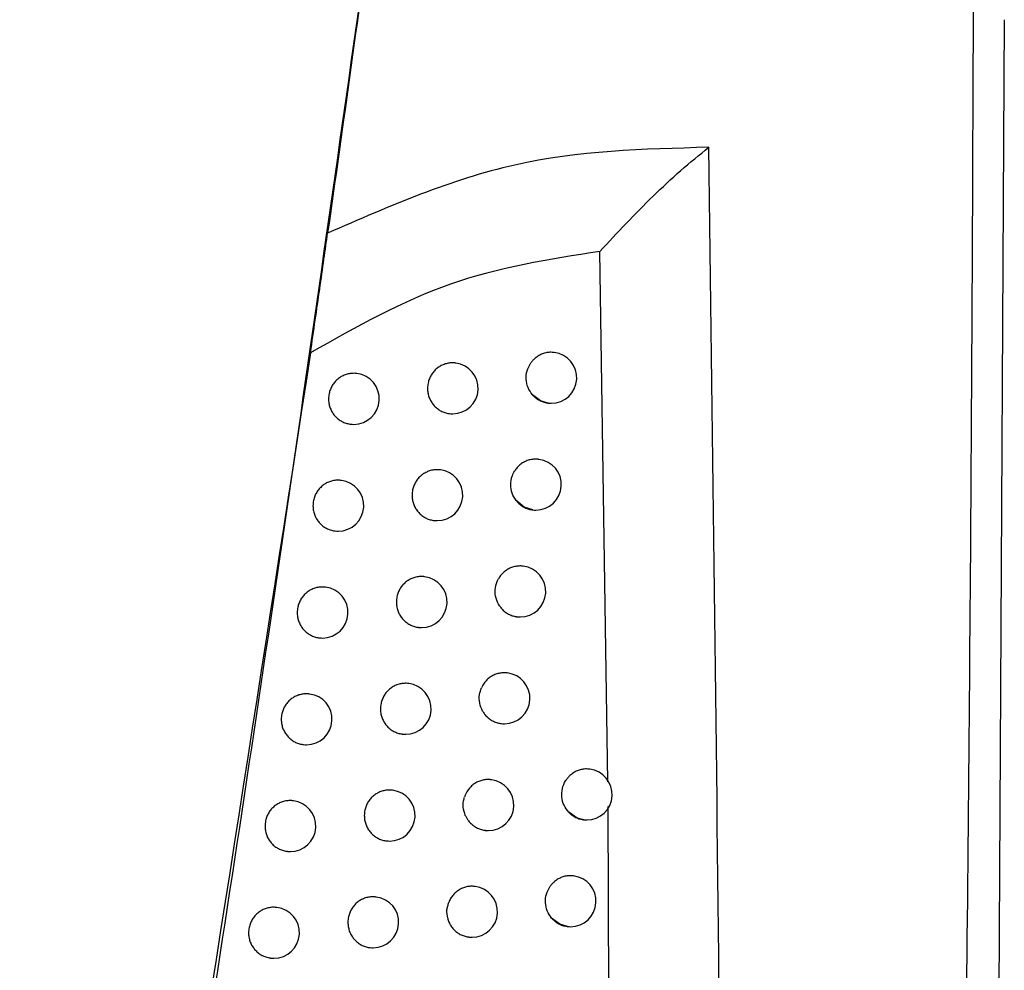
# Model space of a CAD drawing. Header units: millimetres. Extents: x -0.66 to 0.91, y -0.4 to 0.64.
# Tile 41 of 171: x -0.1157 to -0.0964, y 0.0813 to 0.1. Entities that reach past the tile are written whole.
import ezdxf

# ---------------------------------------------------------------- set-up
doc = ezdxf.new("R2010")
doc.units = ezdxf.units.MM
doc.layers.add('FORMAT', color=7, linetype='Continuous')

msp = doc.modelspace()

# ---------------------------------------------------------------- linework, layer by layer
at = {"layer": 'FORMAT', "color": 7, "linetype": 'Continuous', "lineweight": 25}
for p, q in [((-0.096371, 0.099971), (-0.096646, 0.051387)), ((-0.104155, 0.085008), (-0.104312, 0.095422)), ((-0.105207, 0.093437), (-0.105216, 0.093438)), ((-0.107141, 0.093229), (-0.107149, 0.09323)), ((-0.109083, 0.093023), (-0.109091, 0.093024)), ((-0.105332, 0.092445), (-0.105326, 0.092444)), ((-0.107266, 0.092237), (-0.10726, 0.092237)), ((-0.109208, 0.092031), (-0.109202, 0.09203)), ((-0.105509, 0.091339), (-0.105517, 0.09134)), ((-0.107444, 0.091131), (-0.107453, 0.091132)), ((-0.109387, 0.090925), (-0.109396, 0.090926)), ((-0.105633, 0.090346), (-0.105628, 0.090346)), ((-0.107569, 0.090139), (-0.107563, 0.090138)), ((-0.109513, 0.089933), (-0.109506, 0.089932)), ((-0.105815, 0.089241), (-0.105824, 0.089242)), ((-0.107752, 0.089034), (-0.10776, 0.089035)), ((-0.109696, 0.088828), (-0.109705, 0.088829)), ((-0.10594, 0.088249), (-0.105934, 0.088248)), ((-0.107877, 0.088042), (-0.107871, 0.088041)), ((-0.109822, 0.087836), (-0.109815, 0.087835)), ((-0.106126, 0.087144), (-0.106135, 0.087145)), ((-0.108064, 0.086937), (-0.108073, 0.086938)), ((-0.11001, 0.086731), (-0.110018, 0.086732)), ((-0.106251, 0.086152), (-0.106245, 0.086151)), ((-0.108189, 0.085945), (-0.108183, 0.085944)), ((-0.110136, 0.085739), (-0.110129, 0.085738)), ((-0.104509, 0.085255), (-0.104518, 0.085257)), ((-0.106441, 0.085048), (-0.10645, 0.085049)), ((-0.108381, 0.084841), (-0.108389, 0.084842)), ((-0.110328, 0.084635), (-0.110337, 0.084636)), ((-0.10406, 0.062456), (-0.104149, 0.084525)), ((-0.104634, 0.084263), (-0.104628, 0.084263)), ((-0.106566, 0.084056), (-0.10656, 0.084055)), ((-0.108506, 0.083849), (-0.1085, 0.083848)), ((-0.110454, 0.083643), (-0.110447, 0.083642)), ((-0.104828, 0.08316), (-0.104837, 0.083161)), ((-0.106761, 0.082952), (-0.10677, 0.082953)), ((-0.108702, 0.082746), (-0.108711, 0.082747)), ((-0.110651, 0.08254), (-0.110659, 0.082541)), ((-0.104952, 0.082167), (-0.104947, 0.082167)), ((-0.106886, 0.08196), (-0.10688, 0.081959)), ((-0.108828, 0.081754), (-0.108821, 0.081753)), ((-0.110777, 0.081548), (-0.11077, 0.081547))]:
    msp.add_line(p, q, dxfattribs=at)
at = {"layer": 'FORMAT', "color": 7, "linetype": 'Continuous', "lineweight": 25, "flags": 128}
for points in [[(-0.105326, 0.092444), (-0.105474, 0.092486), (-0.105636, 0.092607)], [(-0.105628, 0.090346), (-0.105797, 0.090398), (-0.105956, 0.090531)], [(-0.104628, 0.084263), (-0.104759, 0.084297), (-0.104923, 0.084409)], [(-0.104947, 0.082167), (-0.105096, 0.08221), (-0.105258, 0.082332)]]:
    msp.add_lwpolyline(points, dxfattribs=at)
at = {"layer": 'FORMAT', "color": 7, "linetype": 'Continuous', "lineweight": 25}
for centre, start, end in [((-0.105266, 0.09294), 270, 83.1656), ((-0.1072, 0.092733), 270, 83.1656), ((-0.109142, 0.092526), 270, 83.1656), ((-0.105266, 0.09294), 263.1656, 270), ((-0.1072, 0.092733), 263.1656, 270), ((-0.109142, 0.092526), 263.1656, 270), ((-0.105568, 0.090842), 270, 83.1656), ((-0.107503, 0.090635), 270, 83.1656), ((-0.109447, 0.090429), 270, 83.1656), ((-0.105568, 0.090842), 263.1656, 270), ((-0.107503, 0.090635), 263.1656, 270), ((-0.109447, 0.090429), 263.1656, 270), ((-0.105874, 0.088744), 270, 83.1656), ((-0.107811, 0.088537), 270, 83.1656), ((-0.109756, 0.088331), 270, 83.1656), ((-0.105874, 0.088744), 263.1656, 270), ((-0.107811, 0.088537), 263.1656, 270), ((-0.109756, 0.088331), 263.1656, 270), ((-0.106185, 0.086648), 270, 83.1656), ((-0.108124, 0.086441), 270, 83.1656), ((-0.11007, 0.086235), 270, 83.1656), ((-0.106185, 0.086648), 263.1656, 270), ((-0.108124, 0.086441), 263.1656, 270), ((-0.11007, 0.086235), 263.1656, 270), ((-0.104569, 0.084759), 270, 83.1656), ((-0.106501, 0.084551), 270, 83.1656), ((-0.10844, 0.084345), 270, 83.1656), ((-0.110388, 0.084139), 270, 83.1656), ((-0.104569, 0.084759), 263.1656, 270), ((-0.106501, 0.084551), 263.1656, 270), ((-0.10844, 0.084345), 263.1656, 270), ((-0.110388, 0.084139), 263.1656, 270), ((-0.104887, 0.082663), 270, 83.1656), ((-0.106821, 0.082456), 270, 83.1656), ((-0.108762, 0.082249), 270, 83.1656), ((-0.110711, 0.082044), 270, 83.1656), ((-0.104887, 0.082663), 263.1656, 270), ((-0.106821, 0.082456), 263.1656, 270), ((-0.108762, 0.082249), 263.1656, 270), ((-0.110711, 0.082044), 263.1656, 270)]:
    msp.add_arc(centre, 0.0005, start, end, dxfattribs=at)
for points, knots in [([(-0.10858, 0.103591), (-0.108756, 0.10228), (-0.109107, 0.099676), (-0.109474, 0.097073), (-0.109656, 0.09578)], [0, 0, 0, 0, 0.503213, 1, 1, 1, 1]), ([(-0.123089, 0.021373), (-0.12168, 0.027961), (-0.118862, 0.041138), (-0.115148, 0.061018), (-0.111776, 0.080972), (-0.109875, 0.094334), (-0.108924, 0.101017)], [0, 0, 0, 0, 0.2497425, 0.4995875, 0.7497419, 1, 1, 1, 1]), ([(-0.099326, -0.00066), (-0.09928, 0.000387), (-0.098906, 0.009066), (-0.098293, 0.025382), (-0.097639, 0.048294), (-0.097199, 0.071214), (-0.097021, 0.088504), (-0.096984, 0.098153), (-0.096976, 0.100159)], [0, 0, 0, 0, 0.0311833, 0.2584203, 0.4856767, 0.7129907, 0.9403239, 1, 1, 1, 1]), ([(-0.102175, 0.097465), (-0.103456, 0.097431), (-0.106023, 0.097364), (-0.108444, 0.096309), (-0.109656, 0.09578)], [0, 0, 0, 0, 0.499109, 1, 1, 1, 1]), ([(-0.104312, 0.095422), (-0.103969, 0.095789), (-0.103454, 0.096339), (-0.102723, 0.097019), (-0.102358, 0.097316), (-0.102175, 0.097465)], [0, 0, 0, 0, 0.499498, 0.749935, 1, 1, 1, 1]), ([(-0.103433, -0.000848), (-0.103007, 0.01007), (-0.102154, 0.031908), (-0.101735, 0.06469), (-0.102028, 0.08654), (-0.102175, 0.097465)], [0, 0, 0, 0, 0.3333149, 0.6666774, 1, 1, 1, 1]), ([(-0.109991, 0.093432), (-0.109961, 0.093646), (-0.109899, 0.094076), (-0.109811, 0.094685), (-0.109726, 0.095283), (-0.109679, 0.095615), (-0.109656, 0.09578)], [0, 0, 0, 0, 0.249613, 0.500009, 0.750437, 1, 1, 1, 1]), ([(-0.104312, 0.095422), (-0.105306, 0.095265), (-0.107298, 0.09495), (-0.109093, 0.093939), (-0.109991, 0.093432)], [0, 0, 0, 0, 0.499259, 1, 1, 1, 1]), ([(-0.109991, 0.093432), (-0.111866, 0.08133), (-0.114736, 0.062808), (-0.119345, 0.03881), (-0.121918, 0.026898), (-0.123119, 0.021337)], [0, 0, 0, 0, 0.501217, 0.767133, 1, 1, 1, 1]), ([(-0.105216, 0.093436), (-0.105235, 0.093439), (-0.105282, 0.093444), (-0.105356, 0.093436), (-0.105436, 0.093414), (-0.105512, 0.093379), (-0.105575, 0.093334), (-0.105627, 0.093285), (-0.105653, 0.093251), (-0.105666, 0.093233)], [0, 0, 0, 0, 0.113453, 0.271461, 0.434048, 0.592055, 0.754688, 0.876297, 1, 1, 1, 1]), ([(-0.107149, 0.093229), (-0.107155, 0.09323), (-0.107175, 0.093234), (-0.107209, 0.093234), (-0.10725, 0.093232), (-0.107291, 0.093227), (-0.107331, 0.093218), (-0.107371, 0.093205), (-0.107422, 0.093183), (-0.10747, 0.093156), (-0.107514, 0.093122), (-0.107556, 0.093084), (-0.107592, 0.093041), (-0.107623, 0.092994), (-0.10765, 0.092945), (-0.10767, 0.092892), (-0.107685, 0.092834), (-0.107693, 0.092786), (-0.107694, 0.092751), (-0.107695, 0.092733)], [0, 0, 0, 0, 0.0221919, 0.073242, 0.1226755, 0.172452, 0.2233109, 0.2745442, 0.3239711, 0.424513, 0.4757507, 0.5250182, 0.6252407, 0.6763189, 0.7253539, 0.8251028, 0.8759386, 0.9376235, 1, 1, 1, 1]), ([(-0.105636, 0.092607), (-0.105668, 0.092652), (-0.105732, 0.092743), (-0.105766, 0.09291), (-0.105751, 0.093083), (-0.105695, 0.093183), (-0.105666, 0.093233)], [0, 0, 0, 0, 0.247429, 0.494856, 0.742322, 1, 1, 1, 1]), ([(-0.109091, 0.093023), (-0.109098, 0.093024), (-0.109118, 0.093028), (-0.109152, 0.093028), (-0.109193, 0.093026), (-0.109234, 0.09302), (-0.109275, 0.093011), (-0.109314, 0.092998), (-0.109365, 0.092977), (-0.109414, 0.092949), (-0.109458, 0.092915), (-0.109499, 0.092878), (-0.109536, 0.092835), (-0.109567, 0.092788), (-0.109594, 0.092739), (-0.109614, 0.092686), (-0.109629, 0.092628), (-0.109637, 0.092579), (-0.109638, 0.092544), (-0.109639, 0.092527)], [0, 0, 0, 0, 0.0236, 0.074564, 0.12383, 0.173438, 0.224125, 0.275186, 0.324445, 0.424643, 0.475702, 0.524877, 0.624906, 0.67588, 0.724935, 0.82472, 0.87557, 0.937438, 1, 1, 1, 1]), ([(-0.107695, 0.092733), (-0.107694, 0.092719), (-0.107694, 0.092692), (-0.107689, 0.09265), (-0.10768, 0.092609), (-0.107668, 0.092568), (-0.107648, 0.092516), (-0.107622, 0.092467), (-0.10759, 0.092422), (-0.107554, 0.09238), (-0.107514, 0.092342), (-0.107469, 0.09231), (-0.107422, 0.092283), (-0.107371, 0.092261), (-0.107318, 0.092246), (-0.107287, 0.092239), (-0.10727, 0.092238), (-0.107266, 0.092238)], [0, 0, 0, 0, 0.056702, 0.113798, 0.172138, 0.230907, 0.287609, 0.402934, 0.461694, 0.518495, 0.634013, 0.692864, 0.74991, 0.865923, 0.925025, 0.982344, 1, 1, 1, 1]), ([(-0.105636, 0.092607), (-0.105621, 0.092591), (-0.10559, 0.092558), (-0.105532, 0.092515), (-0.105464, 0.092478), (-0.105395, 0.092454), (-0.105349, 0.092448), (-0.105331, 0.092446)], [0, 0, 0, 0, 0.188155, 0.379924, 0.609168, 0.844959, 1, 1, 1, 1]), ([(-0.109639, 0.092527), (-0.109638, 0.092513), (-0.109638, 0.092485), (-0.109633, 0.092444), (-0.109624, 0.092402), (-0.109612, 0.092362), (-0.109592, 0.09231), (-0.109566, 0.09226), (-0.109533, 0.092215), (-0.109497, 0.092173), (-0.109456, 0.092135), (-0.109411, 0.092103), (-0.109364, 0.092076), (-0.109313, 0.092054), (-0.10926, 0.09204), (-0.109229, 0.092033), (-0.109212, 0.092032), (-0.109208, 0.092032)], [0, 0, 0, 0, 0.056867, 0.1141291, 0.1726372, 0.2315758, 0.2884428, 0.4041067, 0.463041, 0.5199541, 0.635707, 0.6946835, 0.7517192, 0.8677198, 0.9268215, 0.9840027, 1, 1, 1, 1]), ([(-0.105518, 0.091339), (-0.105523, 0.09134), (-0.105543, 0.091343), (-0.105576, 0.091343), (-0.105617, 0.091342), (-0.105657, 0.091336), (-0.105698, 0.091327), (-0.105738, 0.091314), (-0.105776, 0.091298), (-0.105812, 0.091279), (-0.105848, 0.091256), (-0.105881, 0.091231), (-0.10592, 0.091196), (-0.105955, 0.091156), (-0.105977, 0.091123), (-0.105984, 0.091112)], [0, 0, 0, 0, 0.031283, 0.108272, 0.182958, 0.258162, 0.335001, 0.412406, 0.487089, 0.562293, 0.639147, 0.716574, 0.786341, 0.92798, 1, 1, 1, 1]), ([(-0.107453, 0.091131), (-0.107459, 0.091132), (-0.107479, 0.091136), (-0.107512, 0.091136), (-0.107553, 0.091134), (-0.107594, 0.091129), (-0.107635, 0.091119), (-0.107674, 0.091107), (-0.107725, 0.091085), (-0.107774, 0.091057), (-0.107818, 0.091023), (-0.107859, 0.090986), (-0.107896, 0.090943), (-0.107927, 0.090896), (-0.107953, 0.090847), (-0.107974, 0.090794), (-0.107989, 0.090736), (-0.107997, 0.090688), (-0.107998, 0.090652), (-0.107998, 0.090635)], [0, 0, 0, 0, 0.022479, 0.073512, 0.122912, 0.172656, 0.22348, 0.274679, 0.324073, 0.424546, 0.475748, 0.524997, 0.62518, 0.676238, 0.725276, 0.825031, 0.875869, 0.937589, 1, 1, 1, 1]), ([(-0.105956, 0.090531), (-0.105985, 0.090578), (-0.106044, 0.090672), (-0.106069, 0.090841), (-0.106047, 0.090994), (-0.106002, 0.091077), (-0.105984, 0.091112)], [0, 0, 0, 0, 0.2700575, 0.5401133, 0.8102048, 1, 1, 1, 1]), ([(-0.109396, 0.090925), (-0.109402, 0.090926), (-0.109423, 0.09093), (-0.109457, 0.09093), (-0.109498, 0.090928), (-0.109539, 0.090922), (-0.109579, 0.090913), (-0.109619, 0.0909), (-0.10967, 0.090879), (-0.109719, 0.090851), (-0.109763, 0.090817), (-0.109804, 0.09078), (-0.109841, 0.090737), (-0.109872, 0.09069), (-0.109899, 0.090641), (-0.109919, 0.090588), (-0.109934, 0.09053), (-0.109942, 0.090482), (-0.109943, 0.090446), (-0.109944, 0.090429)], [0, 0, 0, 0, 0.02379, 0.074742, 0.123986, 0.173572, 0.224237, 0.275274, 0.324513, 0.424666, 0.475702, 0.524866, 0.624869, 0.67583, 0.724888, 0.824677, 0.875528, 0.937418, 1, 1, 1, 1]), ([(-0.107998, 0.090635), (-0.107998, 0.090621), (-0.107997, 0.090594), (-0.107992, 0.090552), (-0.107984, 0.090511), (-0.107972, 0.09047), (-0.107952, 0.090418), (-0.107926, 0.090369), (-0.107894, 0.090324), (-0.107858, 0.090282), (-0.107817, 0.090244), (-0.107772, 0.090212), (-0.107725, 0.090184), (-0.107674, 0.090162), (-0.107621, 0.090148), (-0.107591, 0.090141), (-0.107573, 0.09014), (-0.107569, 0.09014)], [0, 0, 0, 0, 0.0567346, 0.1138636, 0.1722365, 0.2310389, 0.2877734, 0.4031657, 0.4619598, 0.5187835, 0.6343489, 0.6932257, 0.7502702, 0.8662824, 0.9253858, 0.9826775, 1, 1, 1, 1]), ([(-0.105956, 0.090531), (-0.105947, 0.09052), (-0.10593, 0.090499), (-0.105901, 0.09047), (-0.10587, 0.090444), (-0.105837, 0.09042), (-0.105802, 0.090399), (-0.105765, 0.090381), (-0.105727, 0.090367), (-0.105687, 0.090356), (-0.105656, 0.090349), (-0.105638, 0.090347), (-0.105633, 0.090347)], [0, 0, 0, 0, 0.10461, 0.20993, 0.317482, 0.425801, 0.531761, 0.638449, 0.747425, 0.857188, 0.9639, 1, 1, 1, 1]), ([(-0.109944, 0.090429), (-0.109943, 0.090415), (-0.109943, 0.090387), (-0.109938, 0.090346), (-0.109929, 0.090304), (-0.109917, 0.090264), (-0.109897, 0.090212), (-0.109871, 0.090162), (-0.109838, 0.090117), (-0.109802, 0.090075), (-0.109761, 0.090037), (-0.109716, 0.090005), (-0.109668, 0.089978), (-0.109617, 0.089956), (-0.109564, 0.089942), (-0.109534, 0.089935), (-0.109516, 0.089934), (-0.109513, 0.089934)], [0, 0, 0, 0, 0.056888, 0.114171, 0.172701, 0.231661, 0.288549, 0.404256, 0.463212, 0.52014, 0.635924, 0.694916, 0.751952, 0.867952, 0.927055, 0.984219, 1, 1, 1, 1]), ([(-0.105824, 0.089242), (-0.10583, 0.089242), (-0.105849, 0.089245), (-0.105882, 0.089246), (-0.105923, 0.089244), (-0.105964, 0.089238), (-0.106005, 0.089229), (-0.106044, 0.089217), (-0.106082, 0.089201), (-0.106119, 0.089181), (-0.106154, 0.089159), (-0.106188, 0.089133), (-0.106219, 0.089105), (-0.106247, 0.089074), (-0.106273, 0.089041), (-0.106293, 0.089011), (-0.106304, 0.088992), (-0.106307, 0.088985)], [0, 0, 0, 0, 0.030062, 0.102695, 0.173122, 0.244038, 0.316495, 0.389486, 0.459908, 0.530822, 0.603291, 0.676299, 0.746413, 0.817019, 0.88918, 0.961881, 1, 1, 1, 1]), ([(-0.10776, 0.089034), (-0.107767, 0.089035), (-0.107786, 0.089039), (-0.10782, 0.089039), (-0.107861, 0.089037), (-0.107902, 0.089031), (-0.107943, 0.089022), (-0.107982, 0.089009), (-0.108034, 0.088988), (-0.108082, 0.08896), (-0.108126, 0.088926), (-0.108167, 0.088888), (-0.108204, 0.088846), (-0.108235, 0.088799), (-0.108262, 0.08875), (-0.108282, 0.088697), (-0.108297, 0.088639), (-0.108305, 0.08859), (-0.108306, 0.088555), (-0.108306, 0.088537)], [0, 0, 0, 0, 0.022746, 0.073764, 0.123133, 0.172845, 0.223638, 0.274805, 0.324167, 0.424577, 0.475746, 0.524977, 0.625124, 0.676162, 0.725204, 0.824965, 0.875805, 0.937557, 1, 1, 1, 1]), ([(-0.106282, 0.08846), (-0.106308, 0.088509), (-0.106361, 0.088607), (-0.106375, 0.088778), (-0.106347, 0.088905), (-0.106315, 0.08897), (-0.106307, 0.088985)], [0, 0, 0, 0, 0.302651, 0.605301, 0.907982, 1, 1, 1, 1]), ([(-0.109705, 0.088827), (-0.109712, 0.088829), (-0.109732, 0.088832), (-0.109766, 0.088832), (-0.109807, 0.088831), (-0.109848, 0.088825), (-0.109889, 0.088816), (-0.109929, 0.088803), (-0.10998, 0.088782), (-0.110028, 0.088754), (-0.110072, 0.08872), (-0.110114, 0.088682), (-0.11015, 0.08864), (-0.110181, 0.088593), (-0.110208, 0.088544), (-0.110229, 0.088491), (-0.110244, 0.088433), (-0.110252, 0.088384), (-0.110253, 0.088349), (-0.110253, 0.088332)], [0, 0, 0, 0, 0.023965, 0.074906, 0.124131, 0.173696, 0.22434, 0.275357, 0.324575, 0.424688, 0.475703, 0.524855, 0.624836, 0.675785, 0.724845, 0.824638, 0.875491, 0.937399, 1, 1, 1, 1]), ([(-0.108306, 0.088537), (-0.108306, 0.088524), (-0.108306, 0.088496), (-0.1083, 0.088455), (-0.108292, 0.088413), (-0.10828, 0.088373), (-0.10826, 0.088321), (-0.108234, 0.088272), (-0.108202, 0.088226), (-0.108166, 0.088184), (-0.108125, 0.088146), (-0.10808, 0.088115), (-0.108033, 0.088087), (-0.107982, 0.088065), (-0.107929, 0.088051), (-0.107898, 0.088044), (-0.107881, 0.088043), (-0.107877, 0.088043)], [0, 0, 0, 0, 0.056765, 0.113925, 0.172328, 0.231162, 0.287927, 0.403382, 0.462208, 0.519053, 0.634662, 0.693562, 0.750606, 0.866617, 0.925721, 0.982988, 1, 1, 1, 1]), ([(-0.106282, 0.08846), (-0.106275, 0.088451), (-0.106262, 0.088431), (-0.106228, 0.088392), (-0.106188, 0.088354), (-0.106143, 0.088322), (-0.106108, 0.088301), (-0.106071, 0.088284), (-0.106033, 0.088269), (-0.105993, 0.088258), (-0.105962, 0.088251), (-0.105944, 0.08825), (-0.10594, 0.088249)], [0, 0, 0, 0, 0.0762198, 0.1733284, 0.3708115, 0.471414, 0.5691066, 0.667471, 0.7679472, 0.8691504, 0.9674791, 1, 1, 1, 1]), ([(-0.110253, 0.088332), (-0.110253, 0.088318), (-0.110252, 0.08829), (-0.110247, 0.088249), (-0.110239, 0.088207), (-0.110227, 0.088167), (-0.110207, 0.088115), (-0.11018, 0.088065), (-0.110148, 0.08802), (-0.110112, 0.087978), (-0.11007, 0.08794), (-0.110025, 0.087908), (-0.109978, 0.08788), (-0.109926, 0.087859), (-0.109873, 0.087844), (-0.109843, 0.087837), (-0.109826, 0.087837), (-0.109822, 0.087836)], [0, 0, 0, 0, 0.056907, 0.11421, 0.172759, 0.231739, 0.288646, 0.404393, 0.46337, 0.520311, 0.636123, 0.695131, 0.752166, 0.868167, 0.92727, 0.984418, 1, 1, 1, 1]), ([(-0.106135, 0.087145), (-0.10614, 0.087145), (-0.10616, 0.087148), (-0.106193, 0.087149), (-0.106234, 0.087147), (-0.106275, 0.087141), (-0.106316, 0.087132), (-0.106355, 0.08712), (-0.106394, 0.087104), (-0.10643, 0.087084), (-0.106466, 0.087062), (-0.106499, 0.087036), (-0.10653, 0.087008), (-0.106558, 0.086978), (-0.106584, 0.086944), (-0.106612, 0.086903), (-0.106627, 0.086871), (-0.106636, 0.086852)], [0, 0, 0, 0, 0.028618, 0.096594, 0.162477, 0.228818, 0.296601, 0.364883, 0.430761, 0.497099, 0.56489, 0.633185, 0.698798, 0.764872, 0.832398, 0.90043, 1, 1, 1, 1]), ([(-0.108073, 0.086937), (-0.108079, 0.086938), (-0.108099, 0.086942), (-0.108133, 0.086942), (-0.108174, 0.08694), (-0.108215, 0.086934), (-0.108255, 0.086925), (-0.108295, 0.086912), (-0.108346, 0.086891), (-0.108394, 0.086863), (-0.108439, 0.086829), (-0.10848, 0.086792), (-0.108517, 0.086749), (-0.108547, 0.086702), (-0.108574, 0.086653), (-0.108595, 0.0866), (-0.10861, 0.086542), (-0.108617, 0.086493), (-0.108619, 0.086458), (-0.108619, 0.086441)], [0, 0, 0, 0, 0.022996, 0.073998, 0.123339, 0.173022, 0.223785, 0.274922, 0.324255, 0.424605, 0.475743, 0.524959, 0.625072, 0.676092, 0.725137, 0.824904, 0.875746, 0.937527, 1, 1, 1, 1]), ([(-0.106614, 0.086397), (-0.106636, 0.086448), (-0.106681, 0.08655), (-0.106684, 0.086713), (-0.106651, 0.086809), (-0.106636, 0.086852)], [0, 0, 0, 0, 0.3544512, 0.7089009, 1, 1, 1, 1]), ([(-0.110019, 0.086731), (-0.110025, 0.086732), (-0.110046, 0.086736), (-0.11008, 0.086736), (-0.110121, 0.086734), (-0.110162, 0.086728), (-0.110203, 0.086719), (-0.110242, 0.086706), (-0.110294, 0.086685), (-0.110342, 0.086657), (-0.110386, 0.086623), (-0.110428, 0.086586), (-0.110464, 0.086543), (-0.110495, 0.086496), (-0.110522, 0.086447), (-0.110543, 0.086395), (-0.110558, 0.086337), (-0.110566, 0.086288), (-0.110567, 0.086253), (-0.110567, 0.086235)], [0, 0, 0, 0, 0.024126, 0.075058, 0.124263, 0.173811, 0.224435, 0.275432, 0.324633, 0.424708, 0.475703, 0.524846, 0.624806, 0.675743, 0.724806, 0.824603, 0.875457, 0.937382, 1, 1, 1, 1]), ([(-0.108619, 0.086441), (-0.108619, 0.086427), (-0.108618, 0.086399), (-0.108613, 0.086358), (-0.108605, 0.086316), (-0.108593, 0.086276), (-0.108573, 0.086224), (-0.108546, 0.086175), (-0.108514, 0.086129), (-0.108478, 0.086087), (-0.108437, 0.08605), (-0.108393, 0.086018), (-0.108345, 0.08599), (-0.108294, 0.085968), (-0.108241, 0.085954), (-0.108211, 0.085947), (-0.108193, 0.085946), (-0.108189, 0.085946)], [0, 0, 0, 0, 0.056793, 0.113981, 0.172414, 0.231277, 0.28807, 0.403583, 0.462439, 0.519303, 0.634954, 0.693876, 0.750918, 0.866929, 0.926034, 0.983278, 1, 1, 1, 1]), ([(-0.110567, 0.086235), (-0.110567, 0.086221), (-0.110566, 0.086194), (-0.110561, 0.086152), (-0.110553, 0.086111), (-0.110541, 0.08607), (-0.11052, 0.086018), (-0.110494, 0.085969), (-0.110461, 0.085923), (-0.110425, 0.085881), (-0.110384, 0.085843), (-0.110339, 0.085812), (-0.110291, 0.085784), (-0.11024, 0.085762), (-0.110187, 0.085748), (-0.110156, 0.085741), (-0.110139, 0.08574), (-0.110136, 0.08574)], [0, 0, 0, 0, 0.056925, 0.1142454, 0.1728128, 0.231811, 0.288736, 0.4045187, 0.4635143, 0.5204681, 0.6363062, 0.6953278, 0.7523624, 0.8683636, 0.9274675, 0.9846017, 1, 1, 1, 1]), ([(-0.106614, 0.086397), (-0.106601, 0.086376), (-0.106581, 0.086344), (-0.106539, 0.086295), (-0.106499, 0.086257), (-0.106454, 0.086225), (-0.106419, 0.086204), (-0.106382, 0.086187), (-0.106343, 0.086172), (-0.106304, 0.086161), (-0.106273, 0.086154), (-0.106255, 0.086153), (-0.106251, 0.086152)], [0, 0, 0, 0, 0.156593, 0.245352, 0.425856, 0.517812, 0.607058, 0.696918, 0.788709, 0.881166, 0.970943, 1, 1, 1, 1]), ([(-0.104518, 0.085255), (-0.104538, 0.085257), (-0.104584, 0.085263), (-0.104658, 0.085254), (-0.104738, 0.085233), (-0.104814, 0.085197), (-0.104874, 0.085155), (-0.10492, 0.085112), (-0.104942, 0.085086), (-0.104953, 0.085072)], [0, 0, 0, 0, 0.11851, 0.284508, 0.455316, 0.621324, 0.792196, 0.895522, 1, 1, 1, 1]), ([(-0.104923, 0.084409), (-0.104957, 0.084453), (-0.105025, 0.08454), (-0.105067, 0.084706), (-0.105056, 0.084875), (-0.105007, 0.084998), (-0.104964, 0.085057), (-0.104953, 0.085072)], [0, 0, 0, 0, 0.230864, 0.461726, 0.692625, 0.923535, 1, 1, 1, 1]), ([(-0.10645, 0.085048), (-0.106456, 0.085049), (-0.106476, 0.085052), (-0.106509, 0.085053), (-0.10655, 0.085051), (-0.106591, 0.085045), (-0.106631, 0.085036), (-0.106671, 0.085023), (-0.106709, 0.085007), (-0.106746, 0.084988), (-0.106781, 0.084966), (-0.106815, 0.08494), (-0.106856, 0.084902), (-0.106892, 0.08486), (-0.106921, 0.084816), (-0.106942, 0.084778), (-0.106958, 0.084743), (-0.106967, 0.084716), (-0.10697, 0.084707)], [0, 0, 0, 0, 0.0268392, 0.0895983, 0.1504014, 0.2116262, 0.2741822, 0.3371988, 0.3979954, 0.459216, 0.5217773, 0.5848033, 0.6453768, 0.7686013, 0.8314043, 0.8732057, 0.9574826, 1, 1, 1, 1]), ([(-0.10839, 0.084841), (-0.108396, 0.084842), (-0.108416, 0.084846), (-0.10845, 0.084846), (-0.108491, 0.084844), (-0.108532, 0.084838), (-0.108572, 0.084829), (-0.108612, 0.084816), (-0.108663, 0.084795), (-0.108712, 0.084767), (-0.108756, 0.084733), (-0.108797, 0.084696), (-0.108834, 0.084653), (-0.108865, 0.084606), (-0.108891, 0.084557), (-0.108912, 0.084504), (-0.108927, 0.084446), (-0.108935, 0.084397), (-0.108936, 0.084362), (-0.108936, 0.084345)], [0, 0, 0, 0, 0.023228, 0.074216, 0.12353, 0.173185, 0.223921, 0.27503, 0.324337, 0.424631, 0.475741, 0.524941, 0.625023, 0.676026, 0.725075, 0.824847, 0.875692, 0.9375, 1, 1, 1, 1]), ([(-0.106953, 0.084347), (-0.10697, 0.0844), (-0.107004, 0.084507), (-0.106992, 0.084633), (-0.106973, 0.084696), (-0.10697, 0.084707)], [0, 0, 0, 0, 0.455595, 0.911189, 1, 1, 1, 1]), ([(-0.110337, 0.084635), (-0.110343, 0.084636), (-0.110364, 0.08464), (-0.110398, 0.08464), (-0.110439, 0.084638), (-0.11048, 0.084632), (-0.110521, 0.084623), (-0.110561, 0.08461), (-0.110612, 0.084589), (-0.11066, 0.084561), (-0.110705, 0.084527), (-0.110746, 0.08449), (-0.110783, 0.084447), (-0.110814, 0.0844), (-0.11084, 0.084351), (-0.110861, 0.084299), (-0.110876, 0.084241), (-0.110884, 0.084192), (-0.110885, 0.084157), (-0.110886, 0.084139)], [0, 0, 0, 0, 0.024275, 0.075197, 0.124386, 0.173916, 0.224523, 0.275502, 0.324686, 0.424727, 0.475704, 0.524838, 0.624779, 0.675706, 0.724771, 0.824571, 0.875426, 0.937367, 1, 1, 1, 1]), ([(-0.108936, 0.084345), (-0.108936, 0.084331), (-0.108935, 0.084303), (-0.10893, 0.084262), (-0.108922, 0.08422), (-0.10891, 0.08418), (-0.10889, 0.084128), (-0.108863, 0.084079), (-0.108831, 0.084033), (-0.108795, 0.083991), (-0.108754, 0.083953), (-0.108709, 0.083922), (-0.108662, 0.083894), (-0.108611, 0.083872), (-0.108558, 0.083858), (-0.108527, 0.083851), (-0.10851, 0.08385), (-0.108506, 0.08385)], [0, 0, 0, 0, 0.05682, 0.114034, 0.172494, 0.231383, 0.288203, 0.403769, 0.462653, 0.519536, 0.635224, 0.694167, 0.751208, 0.867218, 0.926324, 0.983546, 1, 1, 1, 1]), ([(-0.106953, 0.084347), (-0.106948, 0.084338), (-0.106935, 0.08431), (-0.106914, 0.084274), (-0.106888, 0.084238), (-0.106855, 0.084198), (-0.106814, 0.084161), (-0.106769, 0.084129), (-0.106722, 0.084101), (-0.106672, 0.084079), (-0.106619, 0.084065), (-0.106588, 0.084058), (-0.10657, 0.084056), (-0.106566, 0.084056)], [0, 0, 0, 0, 0.059975, 0.181053, 0.242227, 0.322072, 0.484452, 0.567175, 0.647419, 0.810608, 0.893742, 0.974423, 1, 1, 1, 1]), ([(-0.104923, 0.084409), (-0.10491, 0.084396), (-0.104883, 0.08437), (-0.104831, 0.084332), (-0.104766, 0.084297), (-0.104697, 0.084272), (-0.104652, 0.084267), (-0.104634, 0.084265)], [0, 0, 0, 0, 0.167532, 0.337277, 0.581894, 0.833489, 1, 1, 1, 1]), ([(-0.110886, 0.084139), (-0.110885, 0.084125), (-0.110885, 0.084098), (-0.11088, 0.084056), (-0.110871, 0.084015), (-0.110859, 0.083974), (-0.110839, 0.083922), (-0.110812, 0.083873), (-0.11078, 0.083827), (-0.110744, 0.083785), (-0.110703, 0.083747), (-0.110657, 0.083716), (-0.110609, 0.083688), (-0.110558, 0.083666), (-0.110505, 0.083652), (-0.110475, 0.083645), (-0.110457, 0.083644), (-0.110454, 0.083644)], [0, 0, 0, 0, 0.0569412, 0.1142778, 0.1728618, 0.2318766, 0.2888178, 0.4046336, 0.4636463, 0.5206116, 0.6364736, 0.6955079, 0.7525423, 0.8685439, 0.9276486, 0.9847697, 1, 1, 1, 1]), ([(-0.104837, 0.083159), (-0.104856, 0.083161), (-0.104902, 0.083167), (-0.104977, 0.083159), (-0.105057, 0.083137), (-0.105132, 0.083102), (-0.105195, 0.083057), (-0.105247, 0.083008), (-0.105273, 0.082974), (-0.105287, 0.082957)], [0, 0, 0, 0, 0.113685, 0.27188, 0.434661, 0.592861, 0.755692, 0.876814, 1, 1, 1, 1]), ([(-0.10677, 0.082953), (-0.106776, 0.082954), (-0.106796, 0.082956), (-0.106829, 0.082957), (-0.10687, 0.082955), (-0.106911, 0.08295), (-0.106952, 0.08294), (-0.106991, 0.082928), (-0.107029, 0.082912), (-0.107066, 0.082893), (-0.107102, 0.08287), (-0.107135, 0.082844), (-0.107176, 0.082807), (-0.107213, 0.082764), (-0.107243, 0.082717), (-0.10727, 0.082668), (-0.107291, 0.082615), (-0.107304, 0.082564), (-0.107308, 0.082541), (-0.107309, 0.082531)], [0, 0, 0, 0, 0.0243116, 0.0803436, 0.1346088, 0.1892504, 0.2450801, 0.3013209, 0.3555797, 0.4102169, 0.4660498, 0.522297, 0.5763741, 0.6863813, 0.7424467, 0.7962566, 0.9057195, 0.9615064, 1, 1, 1, 1]), ([(-0.105258, 0.082332), (-0.10529, 0.082377), (-0.105354, 0.082468), (-0.105387, 0.082635), (-0.105371, 0.082808), (-0.105315, 0.082907), (-0.105287, 0.082957)], [0, 0, 0, 0, 0.247892, 0.495782, 0.743707, 1, 1, 1, 1]), ([(-0.108711, 0.082745), (-0.108717, 0.082747), (-0.108737, 0.08275), (-0.108772, 0.08275), (-0.108813, 0.082749), (-0.108853, 0.082743), (-0.108894, 0.082734), (-0.108934, 0.082721), (-0.108985, 0.0827), (-0.109033, 0.082672), (-0.109078, 0.082638), (-0.109119, 0.0826), (-0.109155, 0.082558), (-0.109186, 0.082511), (-0.109213, 0.082461), (-0.109234, 0.082409), (-0.109248, 0.082351), (-0.109256, 0.082302), (-0.109258, 0.082267), (-0.109258, 0.082249)], [0, 0, 0, 0, 0.023443, 0.074419, 0.123707, 0.173337, 0.224047, 0.27513, 0.324412, 0.424656, 0.475738, 0.524925, 0.624979, 0.675966, 0.725018, 0.824795, 0.875641, 0.937474, 1, 1, 1, 1]), ([(-0.110659, 0.08254), (-0.110666, 0.082541), (-0.110687, 0.082545), (-0.110721, 0.082545), (-0.110762, 0.082543), (-0.110803, 0.082537), (-0.110844, 0.082528), (-0.110884, 0.082515), (-0.110935, 0.082494), (-0.110983, 0.082466), (-0.111028, 0.082432), (-0.111069, 0.082395), (-0.111106, 0.082352), (-0.111137, 0.082305), (-0.111163, 0.082256), (-0.111184, 0.082204), (-0.111199, 0.082146), (-0.111207, 0.082097), (-0.111208, 0.082062), (-0.111209, 0.082044)], [0, 0, 0, 0, 0.024411, 0.075325, 0.124498, 0.174012, 0.224603, 0.275566, 0.324735, 0.424744, 0.475706, 0.524831, 0.624755, 0.675673, 0.724739, 0.824542, 0.875399, 0.937353, 1, 1, 1, 1]), ([(-0.107299, 0.082329), (-0.107309, 0.082384), (-0.10732, 0.082452), (-0.107311, 0.082519), (-0.107309, 0.082531)], [0, 0, 0, 0, 0.8228619, 1, 1, 1, 1]), ([(-0.109258, 0.082249), (-0.109258, 0.082236), (-0.109257, 0.082208), (-0.109252, 0.082166), (-0.109244, 0.082125), (-0.109232, 0.082085), (-0.109212, 0.082032), (-0.109185, 0.081983), (-0.109153, 0.081938), (-0.109117, 0.081896), (-0.109076, 0.081858), (-0.109031, 0.081826), (-0.108983, 0.081798), (-0.108932, 0.081777), (-0.108879, 0.081762), (-0.108849, 0.081755), (-0.108831, 0.081755), (-0.108828, 0.081754)], [0, 0, 0, 0, 0.056844, 0.114083, 0.172567, 0.231482, 0.288326, 0.403942, 0.462852, 0.519752, 0.635475, 0.694436, 0.751477, 0.867487, 0.926592, 0.983795, 1, 1, 1, 1]), ([(-0.107299, 0.082329), (-0.107296, 0.082316), (-0.107289, 0.08229), (-0.107269, 0.082239), (-0.107243, 0.08219), (-0.107211, 0.082145), (-0.107175, 0.082103), (-0.107134, 0.082065), (-0.107089, 0.082033), (-0.107042, 0.082005), (-0.106992, 0.081984), (-0.106939, 0.081969), (-0.106908, 0.081962), (-0.10689, 0.081961), (-0.106886, 0.08196)], [0, 0, 0, 0, 0.065831, 0.134675, 0.274696, 0.346038, 0.415012, 0.555285, 0.626747, 0.696035, 0.836942, 0.908727, 0.978357, 1, 1, 1, 1]), ([(-0.105258, 0.082332), (-0.105242, 0.082315), (-0.105211, 0.082281), (-0.105153, 0.082238), (-0.105084, 0.082201), (-0.105015, 0.082177), (-0.10497, 0.082171), (-0.104952, 0.082169)], [0, 0, 0, 0, 0.189757, 0.383264, 0.6113, 0.845851, 1, 1, 1, 1]), ([(-0.111209, 0.082044), (-0.111208, 0.08203), (-0.111208, 0.082003), (-0.111203, 0.081961), (-0.111194, 0.081919), (-0.111182, 0.081879), (-0.111162, 0.081827), (-0.111135, 0.081777), (-0.111103, 0.081732), (-0.111067, 0.08169), (-0.111025, 0.081652), (-0.11098, 0.08162), (-0.110932, 0.081593), (-0.110881, 0.081571), (-0.110828, 0.081557), (-0.110797, 0.08155), (-0.11078, 0.081549), (-0.110777, 0.081549)], [0, 0, 0, 0, 0.056956, 0.114307, 0.172906, 0.231936, 0.288892, 0.404738, 0.463767, 0.520742, 0.636626, 0.695672, 0.752706, 0.868709, 0.927814, 0.984923, 1, 1, 1, 1])]:
    msp.add_open_spline(points, degree=3, knots=knots, dxfattribs=at)

doc.saveas('drawing.dxf')
